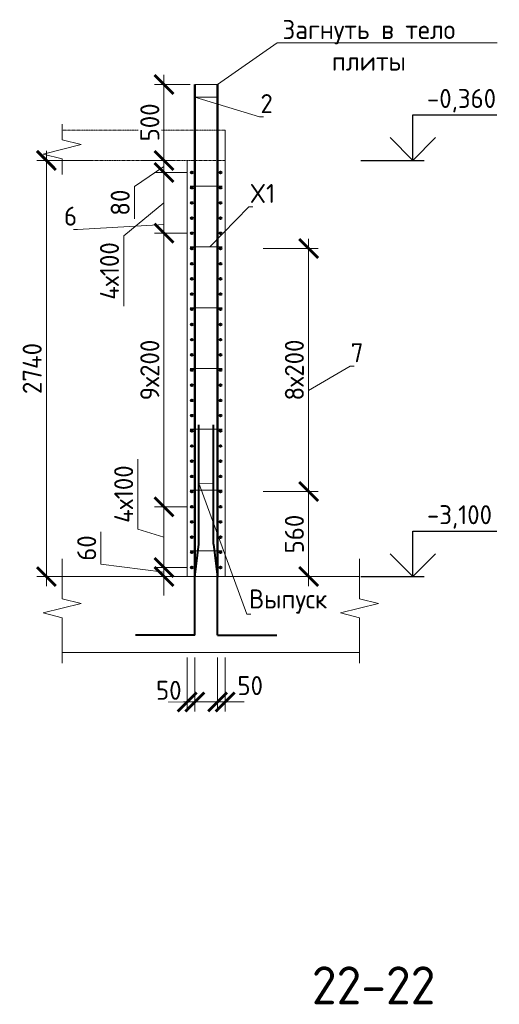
# Model space of a CAD drawing. Header units: millimetres. Extents: x 376598 to 1249954, y -318491 to -22134.
# Tile 195 of 256: x 610494 to 616810, y -63962 to -50999. Entities that reach past the tile are written whole.
import ezdxf
from ezdxf import colors
from ezdxf.entities.mleader import LeaderData, LeaderLine
from ezdxf.math import Vec2, Vec3

# ---------------------------------------------------------------- set-up
doc = ezdxf.new("R2010")
doc.units = ezdxf.units.MM
doc.linetypes.add('01 Штриховая _4 мм_', pattern=[6, 3.5, -2.5])
for name, color, linetype, lineweight in [('AF_Perekritie', 90, 'Continuous', 18), ('AF_Stena', 90, 'Continuous', 18), ('KR_Fundament', 253, 'Continuous', 18), ('Арм_шпильки', 143, 'Continuous', 18), ('Армирование', 3, 'Continuous', 40), ('АрмСтер', 2, 'Continuous', 50), ('подоснова', 151, 'Continuous', 5), ('РАЗМЕРЫ', 1, 'Continuous', 9)]:
    doc.layers.add(name, color=color, linetype=linetype, lineweight=lineweight)
doc.styles.add('GOST-2.304_Type-B', font='GOST_Common.ttf')
doc.dimstyles.new('мой 25', dxfattribs={"dimscale": 100, "dimtxt": 2.5, "dimasz": 2.5, "dimexe": 1.25, "dimexo": 0.625, "dimtad": 1, "dimdec": 0, "dimlfac": 0.5, "dimtxsty": 'GOST-2.304_Type-B', "dimblk": 'ARCHTICK', "dimcen": 2.5, "dimdle": 1.25, "dimaunit": 1, "dimadec": 1, "dimazin": 2, "dimtfac": 1, "dimtdec": 0, "dimtmove": 1, "dimatfit": 3, "dimfxl": 6, "dimfxlon": 1, "dimtfill": 1, "dimlwd": -1, "dimlwe": -1, "dimarcsym": 0})

# ---------------------------------------------------------------- blocks, each defined once
blk = doc.blocks.new('_None')
blk = doc.blocks.new('_ArchTick')
at = {"color": 0, "linetype": 'ByBlock', "const_width": 0.15}
blk.add_lwpolyline([(-0.5, -0.5), (0.5, 0.5)], dxfattribs=at)
blk = doc.blocks.new('*D2484')
at = {"layer": 'DEFPOINTS', "color": 0, "lineweight": 0, "transparency": 16777216}
for p in [(612394, -52851), (612532, -52851), (612760, -53011)]:
    blk.add_point(p, dxfattribs=at)
at = {"layer": 'РАЗМЕРЫ', "color": 0, "linetype": 'Continuous', "transparency": 16777216}
for p, q in [((612394, -53136), (612394, -52726)), ((612469, -52851), (612269, -52851)), ((612394, -52931), (612005, -53195)), ((612697, -53011), (612269, -53011)), ((612005, -53195), (612005, -53620))]:
    blk.add_line(p, q, dxfattribs=at)
at = {"layer": 'РАЗМЕРЫ', "color": 0, "transparency": 16777216, "xscale": 250, "yscale": 250, "zscale": 250}
for p, rotation in [((612394, -52851), 90), ((612394, -53011), 270)]:
    blk.add_blockref('_ArchTick', p, dxfattribs=dict(at, rotation=rotation))
at = {"layer": 'РАЗМЕРЫ', "color": 0, "lineweight": 0, "transparency": 16777216, "insert": (611817, -53407), "char_height": 250, "attachment_point": 5, "rotation": 90, "style": 'GOST-2.304_Type-B', "bg_fill": 3, "box_fill_scale": 1.1, "bg_fill_color": 256, "bg_fill_true_color": 13158600, "bg_fill_transparency": 0}
blk.add_mtext('80', dxfattribs=at)
blk = doc.blocks.new('*D2485')
at = {"layer": 'DEFPOINTS', "color": 0, "lineweight": 0, "transparency": 16777216}
for p in [(612760, -57411), (612394, -58211), (612760, -58211)]:
    blk.add_point(p, dxfattribs=at)
at = {"layer": 'РАЗМЕРЫ', "color": 0, "linetype": 'Continuous', "transparency": 16777216}
for p, q in [((612051, -57708), (612051, -56783)), ((612394, -57286), (612394, -58336)), ((612697, -57411), (612269, -57411)), ((612394, -57811), (612051, -57708)), ((612697, -58211), (612269, -58211))]:
    blk.add_line(p, q, dxfattribs=at)
at = {"layer": 'РАЗМЕРЫ', "color": 0, "transparency": 16777216, "xscale": 250, "yscale": 250, "zscale": 250}
for p, rotation in [((612394, -57411), 90), ((612394, -58211), 270)]:
    blk.add_blockref('_ArchTick', p, dxfattribs=dict(at, rotation=rotation))
at = {"layer": 'РАЗМЕРЫ', "color": 0, "lineweight": 0, "transparency": 16777216, "insert": (611863, -57245), "char_height": 250, "attachment_point": 5, "rotation": 90, "style": 'GOST-2.304_Type-B', "bg_fill": 3, "box_fill_scale": 1.1, "bg_fill_color": 256, "bg_fill_true_color": 13158600, "bg_fill_transparency": 0}
blk.add_mtext('4х100', dxfattribs=at)
blk = doc.blocks.new('*D2486')
at = {"layer": 'DEFPOINTS', "color": 0, "lineweight": 0, "transparency": 16777216}
for p in [(612394, -58331), (612700, -58331), (612760, -58211)]:
    blk.add_point(p, dxfattribs=at)
at = {"layer": 'РАЗМЕРЫ', "color": 0, "linetype": 'Continuous', "transparency": 16777216}
for p, q in [((611563, -58168), (611563, -57743)), ((612394, -58211), (612394, -57961)), ((612394, -58271), (611563, -58168)), ((612697, -58211), (612269, -58211)), ((612637, -58331), (612269, -58331)), ((612394, -58211), (612394, -58331)), ((612394, -58211), (612394, -58331)), ((612394, -58331), (612394, -58581))]:
    blk.add_line(p, q, dxfattribs=at)
at = {"layer": 'РАЗМЕРЫ', "color": 0, "transparency": 16777216, "xscale": 250, "yscale": 250, "zscale": 250}
for p, rotation in [((612394, -58211), 270), ((612394, -58331), 90)]:
    blk.add_blockref('_ArchTick', p, dxfattribs=dict(at, rotation=rotation))
at = {"layer": 'РАЗМЕРЫ', "color": 0, "lineweight": 0, "transparency": 16777216, "insert": (611376, -57955), "char_height": 250, "attachment_point": 5, "rotation": 90, "style": 'GOST-2.304_Type-B', "bg_fill": 3, "box_fill_scale": 1.1, "bg_fill_color": 256, "bg_fill_true_color": 13158600, "bg_fill_transparency": 0}
blk.add_mtext('60', dxfattribs=at)
blk = doc.blocks.new('*D2137')
at = {"layer": 'DEFPOINTS', "color": 0, "lineweight": 0, "transparency": 16777216}
for p in [(612394, -51851), (612801, -51851), (612058, -52851)]:
    blk.add_point(p, dxfattribs=at)
at = {"layer": 'РАЗМЕРЫ', "color": 0, "linetype": 'Continuous', "transparency": 16777216}
for p, q in [((612738, -51851), (612269, -51851)), ((612394, -52976), (612394, -51726)), ((612121, -52851), (612519, -52851))]:
    blk.add_line(p, q, dxfattribs=at)
at = {"layer": 'РАЗМЕРЫ', "color": 0, "transparency": 16777216, "xscale": 250, "yscale": 250, "zscale": 250}
for p, rotation in [((612394, -51851), 90), ((612394, -52851), 270)]:
    blk.add_blockref('_ArchTick', p, dxfattribs=dict(at, rotation=rotation))
at = {"layer": 'РАЗМЕРЫ', "color": 0, "lineweight": 0, "transparency": 16777216, "insert": (612207, -52351), "char_height": 250, "attachment_point": 5, "rotation": 90, "style": 'GOST-2.304_Type-B', "bg_fill": 3, "box_fill_scale": 1.1, "bg_fill_color": 256, "bg_fill_true_color": 13158600, "bg_fill_transparency": 0}
blk.add_mtext('500', dxfattribs=at)
blk = doc.blocks.new('*D2138')
at = {"layer": 'DEFPOINTS', "color": 0, "lineweight": 0, "transparency": 16777216}
for p in [(613004, -52851), (610845, -58331), (613164, -58331)]:
    blk.add_point(p, dxfattribs=at)
at = {"layer": 'РАЗМЕРЫ', "color": 0, "linetype": 'Continuous', "transparency": 16777216}
for p, q in [((610845, -52726), (610845, -58456)), ((611445, -52851), (610720, -52851)), ((611445, -58331), (610720, -58331))]:
    blk.add_line(p, q, dxfattribs=at)
at = {"layer": 'РАЗМЕРЫ', "color": 0, "transparency": 16777216, "xscale": 250, "yscale": 250, "zscale": 250}
for p, rotation in [((610845, -52851), 90), ((610845, -58331), 270)]:
    blk.add_blockref('_ArchTick', p, dxfattribs=dict(at, rotation=rotation))
at = {"layer": 'РАЗМЕРЫ', "color": 0, "lineweight": 0, "transparency": 16777216, "insert": (610658, -55591), "char_height": 250, "attachment_point": 5, "rotation": 90, "style": 'GOST-2.304_Type-B', "bg_fill": 3, "box_fill_scale": 1.1, "bg_fill_color": 256, "bg_fill_true_color": 13158600, "bg_fill_transparency": 0}
blk.add_mtext('2740', dxfattribs=at)
blk = doc.blocks.new('*D2487')
at = {"layer": 'DEFPOINTS', "color": 0, "lineweight": 0, "transparency": 16777216}
for p in [(612394, -53811), (612760, -53811), (612760, -57411)]:
    blk.add_point(p, dxfattribs=at)
at = {"layer": 'РАЗМЕРЫ', "color": 0, "linetype": 'Continuous', "transparency": 16777216}
for p, q in [((612394, -57536), (612394, -53686)), ((612697, -53811), (612269, -53811)), ((612697, -57411), (612269, -57411))]:
    blk.add_line(p, q, dxfattribs=at)
at = {"layer": 'РАЗМЕРЫ', "color": 0, "transparency": 16777216, "xscale": 250, "yscale": 250, "zscale": 250}
for p, rotation in [((612394, -53811), 90), ((612394, -57411), 270)]:
    blk.add_blockref('_ArchTick', p, dxfattribs=dict(at, rotation=rotation))
at = {"layer": 'РАЗМЕРЫ', "color": 0, "lineweight": 0, "transparency": 16777216, "insert": (612207, -55611), "char_height": 250, "attachment_point": 5, "rotation": 90, "style": 'GOST-2.304_Type-B', "bg_fill": 3, "box_fill_scale": 1.1, "bg_fill_color": 256, "bg_fill_true_color": 13158600, "bg_fill_transparency": 0}
blk.add_mtext('9х200', dxfattribs=at)
blk = doc.blocks.new('*D2488')
at = {"layer": 'DEFPOINTS', "color": 0, "lineweight": 0, "transparency": 16777216}
for p in [(612760, -53011), (612394, -53811), (612658, -53811)]:
    blk.add_point(p, dxfattribs=at)
at = {"layer": 'РАЗМЕРЫ', "color": 0, "linetype": 'Continuous', "transparency": 16777216}
for p, q in [((612394, -52886), (612394, -53936)), ((612697, -53011), (612269, -53011)), ((612394, -53411), (611863, -53844)), ((611863, -53844), (611863, -54769)), ((612595, -53811), (612269, -53811))]:
    blk.add_line(p, q, dxfattribs=at)
at = {"layer": 'РАЗМЕРЫ', "color": 0, "transparency": 16777216, "xscale": 250, "yscale": 250, "zscale": 250}
for p, rotation in [((612394, -53011), 90), ((612394, -53811), 270)]:
    blk.add_blockref('_ArchTick', p, dxfattribs=dict(at, rotation=rotation))
at = {"layer": 'РАЗМЕРЫ', "color": 0, "lineweight": 0, "transparency": 16777216, "insert": (611676, -54307), "char_height": 250, "attachment_point": 5, "rotation": 90, "style": 'GOST-2.304_Type-B', "bg_fill": 3, "box_fill_scale": 1.1, "bg_fill_color": 256, "bg_fill_true_color": 13158600, "bg_fill_transparency": 0}
blk.add_mtext('4х100', dxfattribs=at)
blk = doc.blocks.new('*D2139')
at = {"layer": 'DEFPOINTS', "color": 0, "lineweight": 0, "transparency": 16777216}
for p in [(612700, -59331), (612800, -59331), (612800, -59981)]:
    blk.add_point(p, dxfattribs=at)
at = {"layer": 'РАЗМЕРЫ', "color": 0, "linetype": 'Continuous', "transparency": 16777216}
for p, q in [((612700, -59394), (612700, -60106)), ((612800, -59394), (612800, -60106)), ((612700, -59981), (612450, -59981)), ((612700, -59981), (612800, -59981)), ((612800, -59981), (613050, -59981))]:
    blk.add_line(p, q, dxfattribs=at)
at = {"layer": 'РАЗМЕРЫ', "color": 0, "lineweight": 0, "transparency": 16777216, "insert": (612457, -59828), "char_height": 250, "attachment_point": 5, "style": 'GOST-2.304_Type-B', "bg_fill": 3, "box_fill_scale": 1.1, "bg_fill_color": 256, "bg_fill_true_color": 13158600, "bg_fill_transparency": 0}
blk.add_mtext('50', dxfattribs=at)
at = {"layer": 'РАЗМЕРЫ', "color": 0, "transparency": 16777216, "xscale": 250, "yscale": 250, "zscale": 250}
blk.add_blockref('_ArchTick', (612700, -59981), dxfattribs=at)
at = {"layer": 'РАЗМЕРЫ', "color": 0, "transparency": 16777216, "xscale": 250, "yscale": 250, "zscale": 250, "rotation": 180}
blk.add_blockref('_ArchTick', (612800, -59981), dxfattribs=at)
blk = doc.blocks.new('*D2140')
at = {"layer": 'DEFPOINTS', "color": 0, "lineweight": 0, "transparency": 16777216}
for p in [(613100, -59331), (613200, -59331), (613200, -59981)]:
    blk.add_point(p, dxfattribs=at)
at = {"layer": 'РАЗМЕРЫ', "color": 0, "linetype": 'Continuous', "transparency": 16777216}
for p, q in [((613100, -59394), (613100, -60106)), ((613200, -59394), (613200, -60106)), ((613100, -59981), (612850, -59981)), ((613100, -59981), (613200, -59981)), ((613200, -59981), (613450, -59981))]:
    blk.add_line(p, q, dxfattribs=at)
at = {"layer": 'РАЗМЕРЫ', "color": 0, "transparency": 16777216, "xscale": 250, "yscale": 250, "zscale": 250}
blk.add_blockref('_ArchTick', (613100, -59981), dxfattribs=at)
at = {"layer": 'РАЗМЕРЫ', "color": 0, "lineweight": 0, "transparency": 16777216, "insert": (613529, -59766), "char_height": 250, "attachment_point": 5, "style": 'GOST-2.304_Type-B', "bg_fill": 3, "box_fill_scale": 1.1, "bg_fill_color": 256, "bg_fill_true_color": 13158600, "bg_fill_transparency": 0}
blk.add_mtext('50', dxfattribs=at)
at = {"layer": 'РАЗМЕРЫ', "color": 0, "transparency": 16777216, "xscale": 250, "yscale": 250, "zscale": 250, "rotation": 180}
blk.add_blockref('_ArchTick', (613200, -59981), dxfattribs=at)
blk = doc.blocks.new('*D2489')
at = {"layer": 'DEFPOINTS', "color": 0, "lineweight": 0, "transparency": 16777216}
for p in [(613140, -54011), (614299, -54011), (613140, -57211)]:
    blk.add_point(p, dxfattribs=at)
at = {"layer": 'РАЗМЕРЫ', "color": 0, "linetype": 'Continuous', "transparency": 16777216}
for p, q in [((614299, -57336), (614299, -53886)), ((613699, -54011), (614424, -54011)), ((613699, -57211), (614424, -57211))]:
    blk.add_line(p, q, dxfattribs=at)
at = {"layer": 'РАЗМЕРЫ', "color": 0, "transparency": 16777216, "xscale": 250, "yscale": 250, "zscale": 250}
for p, rotation in [((614299, -54011), 90), ((614299, -57211), 270)]:
    blk.add_blockref('_ArchTick', p, dxfattribs=dict(at, rotation=rotation))
at = {"layer": 'РАЗМЕРЫ', "color": 0, "lineweight": 0, "transparency": 16777216, "insert": (614111, -55611), "char_height": 250, "attachment_point": 5, "rotation": 90, "style": 'GOST-2.304_Type-B', "bg_fill": 3, "box_fill_scale": 1.1, "bg_fill_color": 256, "bg_fill_true_color": 13158600, "bg_fill_transparency": 0}
blk.add_mtext('8х200', dxfattribs=at)
blk = doc.blocks.new('*D2490')
at = {"layer": 'DEFPOINTS', "color": 0, "lineweight": 0, "transparency": 16777216}
for p in [(613140, -57211), (614046, -58331), (614299, -58331)]:
    blk.add_point(p, dxfattribs=at)
at = {"layer": 'РАЗМЕРЫ', "color": 0, "linetype": 'Continuous', "transparency": 16777216}
for p, q in [((614299, -57086), (614299, -58456)), ((613699, -57211), (614424, -57211)), ((614108, -58331), (614424, -58331))]:
    blk.add_line(p, q, dxfattribs=at)
at = {"layer": 'РАЗМЕРЫ', "color": 0, "transparency": 16777216, "xscale": 250, "yscale": 250, "zscale": 250}
for p, rotation in [((614299, -57211), 90), ((614299, -58331), 270)]:
    blk.add_blockref('_ArchTick', p, dxfattribs=dict(at, rotation=rotation))
at = {"layer": 'РАЗМЕРЫ', "color": 0, "lineweight": 0, "transparency": 16777216, "insert": (614111, -57771), "char_height": 250, "attachment_point": 5, "rotation": 90, "style": 'GOST-2.304_Type-B', "bg_fill": 3, "box_fill_scale": 1.1, "bg_fill_color": 256, "bg_fill_true_color": 13158600, "bg_fill_transparency": 0}
blk.add_mtext('560', dxfattribs=at)

msp = doc.modelspace()

# ---------------------------------------------------------------- linework, layer by layer
for points in [[(615670.5, -52251.1), (616775.8, -52251.1)], [(615670.5, -52851.1), (615670.5, -52251.1)], [(615970.5, -52551.1), (615670.5, -52851.1), (615370.5, -52551.1)], [(614985.9, -52851.1), (615820.5, -52851.1)], [(615670.5, -57731.1), (616775.8, -57731.1)], [(615670.5, -58331.1), (615670.5, -57731.1)], [(615970.5, -58031.1), (615670.5, -58331.1), (615370.5, -58031.1)], [(614985.9, -58331.1), (615820.5, -58331.1)]]:
    msp.add_lwpolyline(points)
at = {"layer": 'AF_Perekritie', "linetype": '01 Штриховая _4 мм_', "lineweight": 9}
for p, q in [((613199.7, -52451.1), (611051.1, -52451.1)), ((611051.1, -52851.1), (613199.7, -52851.1))]:
    msp.add_line(p, q, dxfattribs=at)
at = {"layer": 'AF_Stena', "lineweight": 20}
for p, q in [((613199.7, -58331.1), (613199.7, -52452.1)), ((612699.7, -52851.1), (612699.7, -58331.1)), ((612699.7, -58331.1), (613199.7, -58331.1))]:
    msp.add_line(p, q, dxfattribs=at)
for points in [[(611051.1, -52526.1), (611051.1, -52376.1)], [(611051.1, -52526.1), (611051.1, -52581.1)], [(611051.1, -52581.1), (611301.1, -52643.6)], [(611301.1, -52643.6), (610801.1, -52768.6)], [(610801.1, -52768.6), (611051.1, -52831.1)], [(611051.1, -52831.1), (611051.1, -52886.1)], [(611051.1, -52886.1), (611051.1, -53036.1)], [(611051.1, -58567), (611051.1, -58095.1)], [(614967.5, -58567), (614967.5, -58095.1)], [(611051.1, -58567), (611051.1, -58622)], [(614967.5, -58567), (614967.5, -58622)], [(611301.1, -58684.5), (610801.1, -58809.5)], [(611051.1, -58622), (611301.1, -58684.5)], [(615217.5, -58684.5), (614717.5, -58809.5)], [(614967.5, -58622), (615217.5, -58684.5)], [(610801.1, -58809.5), (611051.1, -58872)], [(614717.5, -58809.5), (614967.5, -58872)], [(611051.1, -58872), (611051.1, -58927)], [(611051.1, -58927), (611051.1, -59471.1)], [(614967.5, -58872), (614967.5, -58927)], [(614967.5, -58927), (614967.5, -59471.1)]]:
    msp.add_lwpolyline(points, dxfattribs=at)
at = {"layer": 'KR_Fundament', "lineweight": 9}
for p, q in [((614967.5, -58331.1), (611051.1, -58331.1)), ((611051.1, -59331.1), (614967.5, -59331.1))]:
    msp.add_line(p, q, dxfattribs=at)
at = {"layer": 'Армирование', "ltscale": 100}
for p, q in [((612854.6, -57903.7), (612854.9, -56330.6)), ((613045.4, -57903.7), (613045.7, -56330.6)), ((612800.6, -58338.3), (612854.6, -57903.7)), ((613045.4, -57903.7), (613099.3, -58338.3)), ((612800.9, -59101.7), (612800.6, -58338.3)), ((613099.7, -59101.7), (613099.3, -58338.3)), ((612801.3, -59101.8), (612019.7, -59101.5)), ((613099.7, -59101.7), (613881.2, -59101.3))]:
    msp.add_line(p, q, dxfattribs=at)
for centre in [(612759.7, -53011.1), (613139.7, -53011.1), (613139.7, -53411.1), (612759.7, -53811.1), (613139.7, -53811.1), (612759.7, -54211.1), (613139.7, -54211.1), (612759.7, -54611.1), (613139.7, -54611.1), (612759.7, -55011.1), (613139.7, -55011.1), (612759.7, -55411.1), (613139.7, -55411.1), (612759.7, -55811.1), (613139.7, -55811.1), (612759.7, -56211.1), (613139.7, -56211.1), (612759.7, -56611.1), (613139.7, -56611.1), (612759.7, -57011.1), (613139.7, -57011.1), (612759.7, -57411.1), (613139.7, -57411.1), (612759.7, -57811.1), (613139.7, -57811.1), (612759.7, -58211.1), (613139.7, -58211.1)]:
    msp.add_circle(centre, 12, dxfattribs=at)
at = {"layer": 'АрмСтер', "ltscale": 15}
for p, q in [((612800.9, -58331.1), (612800.9, -51851)), ((613099.3, -58331.1), (613099.3, -51851))]:
    msp.add_line(p, q, dxfattribs=at)

# ---------------------------------------------------------------- texts
at = {"style": 'GOST-2.304_Type-B'}
for s, p in [('-0,360', (615856.4, -52161.1)), ('-3,100', (615856.4, -57641.1))]:
    msp.add_text(s, height=250, dxfattribs=at).set_placement(p)
at = {"layer": 'РАЗМЕРЫ', "insert": (615154.7, -63711.8), "char_height": 500, "attachment_point": 5, "style": 'GOST-2.304_Type-B'}
msp.add_mtext_dynamic_manual_height_columns('22-22', width=3941.213, gutter_width=625, heights=[0], dxfattribs=at)

# ---------------------------------------------------------------- leaders
at = {"layer": 'подоснова'}
ml = msp.add_multileader_mtext('Standard', dxfattribs=at)
ml.set_content('Загнуть в тело плиты', color=256, style='GOST-2.304_Type-B')
ml.set_leader_properties(color=256, linetype='ByLayer', lineweight=15)
ml.set_arrow_properties(name='NONE')
ml.build(insert=Vec2(0, 0))
ml.multileader.update_dxf_attribs({"text_left_attachment_type": 6, "text_right_attachment_type": 6, "dogleg_length": 10, "arrow_head_size": 18})
ctx = ml.context
ctx.base_point, ctx.char_height, ctx.arrow_head_size, ctx.landing_gap_size, ctx.plane_origin = Vec3(613892.3, -51303.1), 250, 18, 20, Vec3(617310.5, -49852.7)
ctx.left_attachment, ctx.right_attachment, ctx.text_align_type = 6, 6, 1
notes = []
notes.append((ctx, [(1, (1, 1, 0), (613882.3, -51303.1), (1, 0), 10, [(0, [(612800.9, -51851), (613099.3, -51851)], 0, [])])]))
ctx.mtext.insert, ctx.mtext.width, ctx.mtext.alignment, ctx.mtext.flow_direction = Vec3(615091.7, -51003.1), 2840.037, 2, 5
ml = msp.add_multileader_mtext('Standard', dxfattribs=at)
ml.set_content('2', color=256, style='GOST-2.304_Type-B')
ml.set_leader_properties(color=256, linetype='ByLayer', lineweight=15)
ml.set_arrow_properties(name='NONE')
ml.build(insert=Vec2(0, 0))
ml.multileader.update_dxf_attribs({"text_left_attachment_type": 6, "text_right_attachment_type": 6, "dogleg_length": 10, "arrow_head_size": 18})
ctx = ml.context
ctx.base_point, ctx.char_height, ctx.arrow_head_size, ctx.landing_gap_size, ctx.plane_origin = Vec3(613663.2, -52278.2), 250, 18, 20, Vec3(612446.3, -50965.6)
ctx.left_attachment, ctx.right_attachment, ctx.text_align_type = 6, 6, 1
notes.append((ctx, [(0, (1, 1, 0), (613653.2, -52278.2), (1, 0), 10, [(1, [(613099.3, -52018.2), (612800.9, -52020)], 0, [])])]))
ctx.mtext.insert, ctx.mtext.width, ctx.mtext.alignment, ctx.mtext.flow_direction = Vec3(613745.7, -51978.2), 22.898, 2, 5
ml = msp.add_multileader_mtext('Standard', dxfattribs=at)
ml.set_content('Выпуск', color=256, style='GOST-2.304_Type-B')
ml.set_leader_properties(color=256, linetype='ByLayer', lineweight=15)
ml.set_arrow_properties(name='NONE')
ml.build(insert=Vec2(0, 0))
ml.multileader.update_dxf_attribs({"text_left_attachment_type": 6, "text_right_attachment_type": 6, "dogleg_length": 10, "arrow_head_size": 18})
ctx = ml.context
ctx.base_point, ctx.char_height, ctx.arrow_head_size, ctx.landing_gap_size, ctx.plane_origin = Vec3(613495.9, -58825.3), 250, 18, 20, Vec3(612338.9, -55863.1)
ctx.left_attachment, ctx.right_attachment, ctx.text_align_type = 6, 6, 1
notes.append((ctx, [(0, (1, 1, 0), (613485.9, -58825.3), (1, 0), 10, [(1, [(613045.3, -57104.4), (612854.7, -57101)], 0, [])])]))
ctx.mtext.insert, ctx.mtext.width, ctx.mtext.alignment, ctx.mtext.flow_direction = Vec3(614028.4, -58500.3), 22.898, 2, 5
for ctx, leaders in notes:
    for number, flags, end, landing, length, lines in leaders:
        leader = LeaderData()
        leader.index, (leader.has_last_leader_line, leader.has_dogleg_vector, leader.attachment_direction) = number, flags
        leader.last_leader_point, leader.dogleg_vector, leader.dogleg_length = Vec3(end), Vec3(landing), length
        for number, points, colour, breaks in lines:
            line = LeaderLine()
            line.index, line.vertices, line.color, line.breaks = number, Vec3.list(points), colors.encode_raw_color(colour), breaks
            leader.lines.append(line)
        ctx.leaders.append(leader)

# ---------------------------------------------------------------- next in the draw order: dimensions: what is measured, and where the dimension line sits
at = {"layer": 'РАЗМЕРЫ', "lineweight": 0}
dim = msp.add_linear_dim(base=(612394.4, -52851.1), p1=(612759.7, -53011.1), p2=(612531.5, -52851.1), angle=90, dimstyle='мой 25', dxfattribs=at)
dim.commit()
dim.dimension.update_dxf_attribs({"geometry": '*D2484', "text_midpoint": (612004.5, -53257.3), "dimtype": 160})
dim = msp.add_linear_dim(base=(612394.4, -58211.1), p1=(612759.7, -57411.1), p2=(612759.7, -58211.1), angle=90, text='4х100', dimstyle='мой 25', dxfattribs=at)
dim.commit()
dim.dimension.update_dxf_attribs({"geometry": '*D2485', "text_midpoint": (611863.1, -57645.4)})
dim = msp.add_linear_dim(base=(612799.6, -59981.2), p1=(612699.7, -59331.1), p2=(612799.6, -59331.1), dimstyle='мой 25', dxfattribs=at)
dim.commit()
dim.dimension.update_dxf_attribs({"geometry": '*D2139', "text_midpoint": (612457, -60015.8), "dimtype": 160})

# ---------------------------------------------------------------- next in the draw order: linework, layer by layer
at = {"layer": 'Армирование', "ltscale": 100}
msp.add_circle((612759.7, -53411.1), 12, dxfattribs=at)

# ---------------------------------------------------------------- next in the draw order: dimensions: what is measured, and where the dimension line sits
at = {"layer": 'РАЗМЕРЫ', "lineweight": 0}
dim = msp.add_linear_dim(base=(612394.4, -51851), p1=(612058.2, -52851.1), p2=(612800.9, -51851), angle=90, dimstyle='мой 25', dxfattribs=at)
dim.commit()
dim.dimension.update_dxf_attribs({"geometry": '*D2137', "text_midpoint": (612206.9, -52351)})
dim = msp.add_linear_dim(base=(612394.4, -58331.1), p1=(612759.7, -58211.1), p2=(612699.7, -58331.1), angle=90, dimstyle='мой 25', dxfattribs=at)
dim.commit()
dim.dimension.update_dxf_attribs({"geometry": '*D2486', "text_midpoint": (611563.4, -58105.4), "dimtype": 160})
dim = msp.add_linear_dim(base=(613199.7, -59981.2), p1=(613099.6, -59331.1), p2=(613199.7, -59331.1), dimstyle='мой 25', dxfattribs=at)
dim.commit()
dim.dimension.update_dxf_attribs({"geometry": '*D2140', "text_midpoint": (613529.3, -59953.2), "dimtype": 160})

# ---------------------------------------------------------------- next in the draw order: dimensions: what is measured, and where the dimension line sits
dim = msp.add_linear_dim(base=(610845.1, -58331.1), p1=(613004.3, -52851.1), p2=(613163.9, -58331.1), angle=90, dimstyle='мой 25', dxfattribs=at)
dim.commit()
dim.dimension.update_dxf_attribs({"geometry": '*D2138', "text_midpoint": (610657.6, -55591.1)})

# ---------------------------------------------------------------- next in the draw order: linework, layer by layer
at = {"layer": 'Армирование', "ltscale": 100}
for centre in [(612759.7, -53211.1), (613139.7, -53211.1), (613139.7, -53611.1), (613139.7, -54011.1), (613139.7, -54411.1), (613139.7, -54811.1), (613139.7, -55211.1), (613139.7, -55611.1), (613139.7, -56011.1), (613139.7, -56411.1), (613139.7, -56811.1), (613139.7, -57211.1), (612759.7, -57611.1), (613139.7, -57611.1), (612759.7, -58011.1), (613139.7, -58011.1)]:
    msp.add_circle(centre, 12, dxfattribs=at)

# ---------------------------------------------------------------- next in the draw order: dimensions: what is measured, and where the dimension line sits
at = {"layer": 'РАЗМЕРЫ', "lineweight": 0}
for base, p1, p2, text, picture, middle in [((612394.4, -53811.1), (612759.7, -57411.1), (612759.7, -53811.1), '9х200', '*D2487', (612206.9, -55611.1)), ((614298.8, -54011.1), (613139.7, -57211.1), (613139.7, -54011.1), '8х200', '*D2489', (614111.3, -55611.1))]:
    dim = msp.add_linear_dim(base=base, p1=p1, p2=p2, angle=90, text=text, dimstyle='мой 25', dxfattribs=at)
    dim.commit()
    dim.dimension.update_dxf_attribs({"geometry": picture, "text_midpoint": middle})

# ---------------------------------------------------------------- next in the draw order: linework, layer by layer
at = {"layer": 'Арм_шпильки'}
for p, q in [((612739.7, -55591.1), (613159.7, -55591.1)), ((612739.7, -56391.1), (613159.7, -56391.1))]:
    msp.add_line(p, q, dxfattribs=at)
at = {"layer": 'Армирование', "ltscale": 100}
for centre in [(612759.7, -53611.1), (612759.7, -55211.1), (612759.7, -55611.1), (612759.7, -56011.1), (612759.7, -56411.1), (612759.7, -56811.1), (612759.7, -57211.1)]:
    msp.add_circle(centre, 12, dxfattribs=at)

# ---------------------------------------------------------------- next in the draw order: dimensions: what is measured, and where the dimension line sits
at = {"layer": 'РАЗМЕРЫ', "lineweight": 0}
dim = msp.add_linear_dim(base=(614298.8, -58331.1), p1=(613139.7, -57211.1), p2=(614045.8, -58331.1), angle=90, dimstyle='мой 25', dxfattribs=at)
dim.commit()
dim.dimension.update_dxf_attribs({"geometry": '*D2490', "text_midpoint": (614111.3, -57771.1)})

# ---------------------------------------------------------------- next in the draw order: leaders
at = {"layer": 'подоснова'}
ml = msp.add_multileader_mtext('Standard', dxfattribs=at)
ml.set_content('X1', color=256, style='GOST-2.304_Type-B')
ml.set_leader_properties(color=256, linetype='ByLayer', lineweight=15)
ml.set_arrow_properties(name='NONE')
ml.build(insert=Vec2(0, 0))
ml.multileader.update_dxf_attribs({"text_left_attachment_type": 6, "text_right_attachment_type": 6, "dogleg_length": 10, "arrow_head_size": 18})
ctx = ml.context
ctx.base_point, ctx.char_height, ctx.arrow_head_size, ctx.landing_gap_size, ctx.plane_origin = Vec3(613520.1, -53461.2), 250, 18, 20, Vec3(612525.5, -52689)
ctx.left_attachment, ctx.right_attachment, ctx.text_align_type = 6, 6, 1
notes = []
notes.append((ctx, [(0, (1, 1, 0), (613510.1, -53461.2), (1, 0), 10, [(0, [(612996.3, -53991.1)], 0, [])])]))
ctx.mtext.insert, ctx.mtext.width, ctx.mtext.alignment, ctx.mtext.flow_direction = Vec3(613690.1, -53161.2), 22.898, 2, 5
ml = msp.add_multileader_mtext('Standard', dxfattribs=at)
ml.set_content('7', color=256, style='GOST-2.304_Type-B')
ml.set_leader_properties(color=256, linetype='ByLayer', lineweight=15)
ml.set_arrow_properties(name='NONE')
ml.build(insert=Vec2(0, 0))
ml.multileader.update_dxf_attribs({"text_left_attachment_type": 6, "text_right_attachment_type": 6, "dogleg_length": 10, "arrow_head_size": 18})
ctx = ml.context
ctx.base_point, ctx.char_height, ctx.arrow_head_size, ctx.landing_gap_size, ctx.plane_origin = Vec3(614853.8, -55558.1), 250, 18, 20, Vec3(613859.3, -54786)
ctx.left_attachment, ctx.right_attachment, ctx.text_align_type = 6, 6, 1
notes.append((ctx, [(0, (1, 1, 0), (614843.8, -55558.1), (1, 0), 10, [(0, [(614298.8, -55879.3)], 0, [])])]))
ctx.mtext.insert, ctx.mtext.width, ctx.mtext.alignment, ctx.mtext.flow_direction = Vec3(614936.4, -55258.1), 22.898, 2, 5
for ctx, leaders in notes:
    for number, flags, end, landing, length, lines in leaders:
        leader = LeaderData()
        leader.index, (leader.has_last_leader_line, leader.has_dogleg_vector, leader.attachment_direction) = number, flags
        leader.last_leader_point, leader.dogleg_vector, leader.dogleg_length = Vec3(end), Vec3(landing), length
        for number, points, colour, breaks in lines:
            line = LeaderLine()
            line.index, line.vertices, line.color, line.breaks = number, Vec3.list(points), colors.encode_raw_color(colour), breaks
            leader.lines.append(line)
        ctx.leaders.append(leader)

# ---------------------------------------------------------------- next in the draw order: linework, layer by layer
at = {"layer": 'Арм_шпильки'}
for p, q in [((612739.7, -57191.1), (613159.7, -57191.1)), ((612739.7, -57991.1), (613159.7, -57991.1))]:
    msp.add_line(p, q, dxfattribs=at)

# ---------------------------------------------------------------- next in the draw order: dimensions: what is measured, and where the dimension line sits
at = {"layer": 'РАЗМЕРЫ', "lineweight": 0}
dim = msp.add_linear_dim(base=(612394.4, -53811.1), p1=(612759.7, -53011.1), p2=(612657.6, -53811.1), angle=90, text='4х100', dimstyle='мой 25', dxfattribs=at)
dim.commit()
dim.dimension.update_dxf_attribs({"geometry": '*D2488', "text_midpoint": (611863.1, -53906.9), "dimtype": 160})

# ---------------------------------------------------------------- next in the draw order: linework, layer by layer
at = {"layer": 'Арм_шпильки'}
for p, q in [((612739.7, -53191.1), (613159.7, -53191.1)), ((612739.7, -53991.1), (613159.7, -53991.1)), ((612739.7, -54791.1), (613159.7, -54791.1))]:
    msp.add_line(p, q, dxfattribs=at)
at = {"layer": 'Армирование', "ltscale": 100}
for centre in [(612759.7, -54011.1), (612759.7, -54411.1), (612759.7, -54811.1)]:
    msp.add_circle(centre, 12, dxfattribs=at)

# ---------------------------------------------------------------- next in the draw order: leaders
at = {"layer": 'подоснова'}
ml = msp.add_multileader_mtext('Standard', dxfattribs=at)
ml.set_content('6', color=256, style='GOST-2.304_Type-B')
ml.set_leader_properties(color=256, linetype='ByLayer', lineweight=15)
ml.set_arrow_properties(name='NONE')
ml.build(insert=Vec2(0, 0))
ml.multileader.update_dxf_attribs({"text_left_attachment_type": 6, "text_right_attachment_type": 6, "dogleg_length": 10, "arrow_head_size": 18})
ctx = ml.context
ctx.base_point, ctx.char_height, ctx.arrow_head_size, ctx.landing_gap_size, ctx.plane_origin = Vec3(611081, -53760), 250, 18, 20, Vec3(611954.9, -52601.8)
ctx.left_attachment, ctx.right_attachment, ctx.text_align_type = 6, 6, 1
notes = []
notes.append((ctx, [(1, (1, 1, 0), (611256, -53760), (-1, 0), 10, [(0, [(612394.4, -53695.2)], 0, [])])]))
ctx.mtext.insert, ctx.mtext.width, ctx.mtext.alignment, ctx.mtext.flow_direction = Vec3(611163.5, -53460), 22.898, 2, 5
for ctx, leaders in notes:
    for number, flags, end, landing, length, lines in leaders:
        leader = LeaderData()
        leader.index, (leader.has_last_leader_line, leader.has_dogleg_vector, leader.attachment_direction) = number, flags
        leader.last_leader_point, leader.dogleg_vector, leader.dogleg_length = Vec3(end), Vec3(landing), length
        for number, points, colour, breaks in lines:
            line = LeaderLine()
            line.index, line.vertices, line.color, line.breaks = number, Vec3.list(points), colors.encode_raw_color(colour), breaks
            leader.lines.append(line)
        ctx.leaders.append(leader)

doc.saveas('drawing.dxf')
